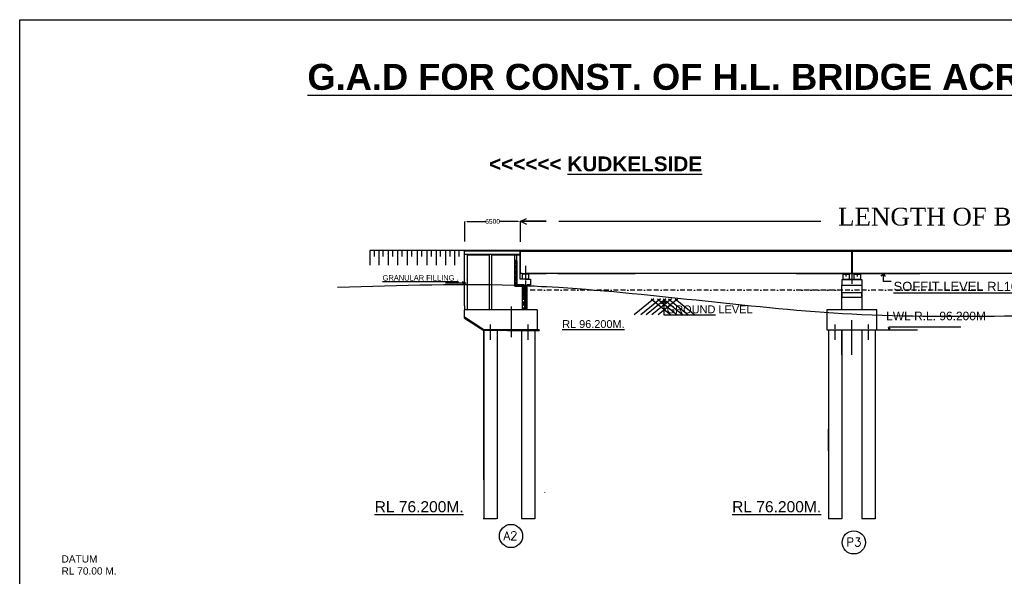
# Model space of a CAD drawing. Extents: x 586212 to 1787843, y 514956 to 1583660.
# Tile 3 of 14: x 586212 to 793236, y 812114 to 929188. Entities that reach past the tile are written whole.
import ezdxf

# ---------------------------------------------------------------- set-up
doc = ezdxf.new("R2010")
doc.units = ezdxf.units.MI
doc.header["$MEASUREMENT"] = 0
doc.linetypes.add('BORDER2', pattern=[0.875, 0.25, -0.125, 0.25, -0.125, 0, -0.125])
doc.linetypes.add('CENTER2', pattern=[1.125, 0.75, -0.125, 0.125, -0.125])
doc.layers.add('CEN', color=1, linetype='Continuous', lineweight=9)
doc.layers.add('STR', color=7, linetype='Continuous', lineweight=25)
doc.layers.add('GROUND_LVL', color=114, linetype='Continuous')
doc.layers.add('TEXT', color=3, linetype='Continuous')
doc.styles.add('ROMANT', font='romant.shx')
doc.styles.get("Standard").update_dxf_attribs({"font": 'arial.ttf', "height": 500})
doc.dimstyles.get("Standard").update_dxf_attribs({"dimscale": 0.507, "dimtxt": 500, "dimasz": 1000, "dimexe": 50, "dimexo": 25, "dimgap": 0.09, "dimtad": 0, "dimtoh": 1, "dimdec": 0, "dimzin": 0, "dimdsep": 46, "dimtxsty": 'Standard', "dimcen": 0.09, "dimclrd": 256, "dimclre": 256, "dimadec": 0, "dimazin": 0, "dimtfac": 1, "dimtdec": 0, "dimtix": 1, "dimtofl": 0, "dimtmove": 0, "dimatfit": 0, "dimfxl": 50, "dimtolj": 1, "dimtzin": 0, "dimlwd": -1, "dimlwe": -1, "dimarcsym": 0})

# ---------------------------------------------------------------- blocks, each defined once
blk = doc.blocks.new('*D126')
at = {"ltscale": 0.5, "transparency": 16777216}
for p, q in [((679802, 882516), (679802, 886768)), ((680309, 886743), (684159, 886743)), ((690999, 886743), (687148, 886743)), ((691506, 882487), (691506, 886768))]:
    blk.add_line(p, q, dxfattribs=at)
for points in [[(680309, 886827), (680309, 886658), (679802, 886743)], [(690999, 886827), (690999, 886658), (691506, 886743)]]:
    blk.add_solid(points, dxfattribs=at)
at = {"layer": 'Defpoints', "color": 0, "ltscale": 0.5, "transparency": 16777216}
for p in [(691506, 886743), (679802, 882504), (691506, 882474)]:
    blk.add_point(p, dxfattribs=at)
at = {"color": 0, "ltscale": 0.5, "transparency": 16777216, "insert": (685654, 886743), "char_height": 500, "attachment_point": 5}
blk.add_mtext('\\A1;{\\H2x;6500}', dxfattribs=at)

msp = doc.modelspace()

# ---------------------------------------------------------------- hatches: boundary and pattern name
at = {"ltscale": 10}
h = msp.add_hatch(dxfattribs=at)
h.set_pattern_fill('GRAVEL', color=0, scale=1200, style=0)
h.set_pattern_definition([(228.0128, (-427087.925, -383443.61), (-9599.9978786, -10800.00161), [161.4432, -15982.9056]), (184.9697, (-427195.925, -383563.61), (14400.0012618, 1199.9895684), [277.0416, -27427.11]), (132.5104, (-427471.925, -383587.61), (11999.988862, -13200.0104086), [195.3456, -19339.2384]), (267.2737, (-427939.925, -383887.61), (1199.9952213, 24000.000354), [252.2856, -24976.2696]), (292.8337, (-427951.925, -384139.61), (-6000.0118865, 14399.9956941), [247.386, -24491.2476]), (357.2737, (-427855.925, -384367.61), (-24000.000354, 1199.9952213), [252.2856, -24976.2696]), (37.6942, (-427603.925, -384379.61), (-15600.0088147, -11999.9884862), [333.6348, -33029.8188]), (72.2553, (-427339.925, -384175.61), (8400.0129152, 26399.9954775), [314.9856, -31183.5852]), (121.4296, (-427243.925, -383875.61), (-9600.009881, 15599.9940438), [253.14, -25060.8876]), (175.2364, (-427375.93, -383659.61), (13200.0011356, -1199.989839), [288.9984, -14160.9156]), (222.3974, (-427663.925, -383635.61), (-14400.0088213, -13199.9904984), [373.7376, -37000.05]), (138.8141, (-426751.93, -383899.61), (-8400.003536, 7199.996776), [127.5612, -12628.6128]), (171.4692, (-426847.925, -383815.61), (15599.9979418, -2400.009492), [242.6844, -24025.8132]), (225, (-427087.9, -383779.6), (-1e-13, -1200.00037), [169.7052, -1527.3504]), (203.1986, (-427171.93, -383635.61), (5999.999677, 2400.00159), [91.3896, -9047.538]), (291.8014, (-427255.93, -383671.6), (-1199.999893, 3600.000328), [129.2436, -6332.9544]), (30.9638, (-427207.93, -383791.61), (3599.997627, 2400.00298), [209.9148, -6787.2276]), (161.5651, (-427027.93, -383683.6), (2400.00052, -1199.99808), [151.7892, -3642.9444]), (16.3895, (-427951.925, -383671.61), (12000.002638, 3599.9912518), [212.64, -21051.414]), (70.3462, (-427747.925, -383611.61), (-4799.994297, -13200.0025627), [178.3932, -17660.8896]), (293.1986, (-427027.93, -383443.61), (-2400.00159, 5999.999677), [182.778, -8956.1496]), (343.6105, (-426955.925, -383611.61), (-12000.002638, 3599.9912518), [212.64, -21051.414]), (339.444, (-427951.93, -384415.61), (-6000.002213, 2399.995196), [205.056, -10047.7488]), (294.7751, (-427759.925, -384487.61), (-5999.990627, 13200.004106), [171.8136, -17009.5716]), (66.8014, (-427015.93, -384643.61), (2400.00159, 5999.999677), [182.778, -8956.1496]), (17.354, (-426943.925, -384475.61), (-15600.002423, -4799.9934027), [201.1572, -19914.5088]), (69.444, (-427603.93, -384643.61), (-2399.995196, -6000.002213), [102.528, -10150.2768]), (101.3099, (-427087.93, -384643.6), (-1199.99716, 4800.000903), [61.188, -6057.6348]), (165.9638, (-427099.93, -384583.6), (3600.000655, -1199.99767), [247.386, -4700.34]), (186.009, (-427339.925, -384523.61), (11999.999701, 1199.999181), [229.26, -22696.7076]), (303.6901, (-427207.93, -383899.6), (-1200.0016, 2399.99947), [173.0664, -4153.5948]), (353.1572, (-427111.925, -384043.61), (20399.9992386, -2400.0095975), [302.1528, -29913.0756]), (60.9454, (-426811.93, -384079.61), (-4800.000033, -8400.0004615), [123.5472, -12231.2088]), (90, (-426751.9, -383971.6), (-1200, 1200), [72, -1128]), (120.2564, (-427363.925, -384487.61), (4799.993864, -8400.002947), [166.7088, -16504.224]), (48.0128, (-427447.925, -384343.61), (9599.9978786, 10800.00161), [322.8864, -15821.4624]), (0, (-427231.9, -384103.6), (1200, 1200), [312, -888]), (325.3048, (-426919.925, -384103.61), (-11999.9931108, 8400.0103315), [189.7368, -18783.9288]), (254.0546, (-426763.93, -384211.61), (-1199.999867, -4800.000152), [174.7224, -8561.4096]), (207.646, (-426811.925, -384379.61), (-22799.9949686, -12000.0092558), [284.478, -28163.3688]), (175.4261, (-427063.925, -384511.61), (-15600.00067, 1199.9937614), [300.9588, -29794.8888])])
h.paths.add_polyline_path([(690344.6, 878655.9), (690344.6, 873136.4), (691906.1, 873136.4), (691923.2, 868196.9), (692320.3, 868196.9), (692302.8, 873454.7), (690723.3, 873454.7), (690723.3, 878450.1)])
h.paths.add_polyline_path([(690344.6, 878655.9), (690344.6, 873340), (690352.2, 873339.7), (690359.9, 873339.5), (690367.5, 873339.2), (690375.2, 873339), (690382.8, 873338.7), (690390.5, 873338.5), (690398.1, 873338.3), (690405.8, 873338), (690413.4, 873337.8), (690421.1, 873337.5), (690428.7, 873337.3), (690436.4, 873337), (690444, 873336.8), (690451.7, 873336.5), (690459.3, 873336.3), (690467, 873336.1), (690474.6, 873335.8), (690482.3, 873335.6), (690489.9, 873335.3), (690497.6, 873335.1), (690505.2, 873334.8), (690512.9, 873334.6), (690520.5, 873334.3), (690528.2, 873334.1), (690535.8, 873333.8), (690543.5, 873333.6), (690551.1, 873333.3), (690558.8, 873333.1), (690566.4, 873332.8), (690574.1, 873332.6), (690581.7, 873332.3), (690589.4, 873332.1), (690597, 873331.9), (690604.7, 873331.6), (690612.3, 873331.4), (690620, 873331.1), (690627.6, 873330.9), (690635.3, 873330.6), (690642.9, 873330.4), (690650.6, 873330.1), (690658.2, 873329.9), (690665.9, 873329.6), (690673.5, 873329.4), (690681.2, 873329.1), (690688.8, 873328.9), (690696.5, 873328.6), (690704.1, 873328.3), (690711.8, 873328.1), (690719.4, 873327.8), (690727.1, 873327.6), (690734.7, 873327.3), (690742.4, 873327.1), (690750, 873326.8), (690757.7, 873326.6), (690765.3, 873326.3), (690773, 873326.1), (690780.6, 873325.8), (690788.3, 873325.6), (690795.9, 873325.3), (690803.6, 873325.1), (690811.2, 873324.8), (690818.9, 873324.5), (690826.5, 873324.3), (690834.2, 873324), (690841.8, 873323.8), (690849.5, 873323.5), (690857.1, 873323.3), (690864.8, 873323), (690872.4, 873322.8), (690880.1, 873322.5), (690887.7, 873322.2), (690895.4, 873322), (690903, 873321.7), (690910.7, 873321.5), (690918.3, 873321.2), (690926, 873321), (690933.6, 873320.7), (690941.3, 873320.4), (690948.9, 873320.2), (690956.6, 873319.9), (690964.2, 873319.7), (690971.9, 873319.4), (690979.5, 873319.1), (690987.2, 873318.9), (690994.8, 873318.6), (691002.5, 873318.4), (691010.1, 873318.1), (691017.8, 873317.9), (691025.4, 873317.6), (691033.1, 873317.3), (691040.7, 873317.1), (691048.4, 873316.8), (691056, 873316.5), (691063.7, 873316.3), (691071.3, 873316), (691079, 873315.8), (691086.6, 873315.5), (691094.3, 873315.2), (691101.9, 873315), (691109.6, 873314.7), (691117.2, 873314.4), (691124.9, 873314.2), (691132.5, 873313.9), (691140.2, 873313.7), (691147.8, 873313.4), (691155.5, 873313.1), (691163.1, 873312.9), (691170.8, 873312.6), (691178.4, 873312.3), (691186.1, 873312.1), (691193.7, 873311.8), (691201.4, 873311.5), (691209, 873311.3), (691216.7, 873311), (691224.3, 873310.7), (691232, 873310.5), (691239.6, 873310.2), (691247.3, 873309.9), (691254.9, 873309.7), (691262.6, 873309.4), (691270.2, 873309.1), (691277.9, 873308.9), (691285.5, 873308.6), (691293.2, 873308.3), (691300.8, 873308.1), (691308.5, 873307.8), (691316.1, 873307.5), (691323.8, 873307.3), (691331.4, 873307), (691339.1, 873306.7), (691346.7, 873306.5), (691354.4, 873306.2), (691362, 873305.9), (691369.7, 873305.7), (691377.3, 873305.4), (691385, 873305.1), (691392.6, 873304.8), (691400.3, 873304.6), (691407.9, 873304.3), (691415.6, 873304), (691423.2, 873303.8), (691430.9, 873303.5), (691438.5, 873303.2), (691446.2, 873302.9), (691453.8, 873302.7), (691461.4, 873302.4), (691469.1, 873302.1), (691476.7, 873301.9), (691484.4, 873301.6), (691492, 873301.3), (691499.7, 873301), (691507.3, 873300.8), (691515, 873300.5), (691522.6, 873300.2), (691530.3, 873299.9), (691537.9, 873299.7), (691545.6, 873299.4), (691553.2, 873299.1), (691560.9, 873298.8), (691568.5, 873298.6), (691576.2, 873298.3), (691583.8, 873298), (691591.5, 873297.7), (691599.1, 873297.5), (691606.8, 873297.2), (691614.4, 873296.9), (691622.1, 873296.6), (691629.7, 873296.4), (691637.4, 873296.1), (691645, 873295.8), (691652.7, 873295.5), (691660.3, 873295.3), (691668, 873295), (691675.6, 873294.7), (691683.3, 873294.4), (691690.9, 873294.1), (691698.6, 873293.9), (691706.2, 873293.6), (691713.9, 873293.3), (691721.5, 873293), (691729.2, 873292.7), (691736.8, 873292.5), (691744.5, 873292.2), (691752.1, 873291.9), (691759.8, 873291.6), (691767.4, 873291.3), (691775.1, 873291.1), (691782.7, 873290.8), (691790.4, 873290.5), (691798, 873290.2), (691805.7, 873289.9), (691813.3, 873289.7), (691821, 873289.4), (691828.6, 873289.1), (691836.3, 873288.8), (691843.9, 873288.5), (691851.6, 873288.2), (691859.2, 873288), (691866.8, 873287.7), (691874.5, 873287.4), (691882.1, 873287.1), (691889.8, 873286.8), (691897.4, 873286.5), (691905.1, 873286.3), (691912.7, 873286), (691920.4, 873285.7), (691928, 873285.4), (691935.7, 873285.1), (691943.3, 873284.8), (691951, 873284.5), (691958.6, 873284.3), (691966.3, 873284), (691973.9, 873283.7), (691981.6, 873283.4), (691989.2, 873283.1), (691996.9, 873282.8), (692004.5, 873282.5), (692012.2, 873282.2), (692019.8, 873282), (692027.5, 873281.7), (692035.1, 873281.4), (692042.8, 873281.1), (692050.4, 873280.8), (692058.1, 873280.5), (692065.7, 873280.2), (692073.4, 873279.9), (692081, 873279.6), (692088.7, 873279.4), (692096.3, 873279.1), (692104, 873278.8), (692111.6, 873278.5), (692119.3, 873278.2), (692126.9, 873277.9), (692134.6, 873277.6), (692142.2, 873277.3), (692149.8, 873277), (692157.5, 873276.7), (692165.1, 873276.4), (692172.8, 873276.2), (692180.4, 873275.9), (692188.1, 873275.6), (692195.7, 873275.3), (692203.4, 873275), (692211, 873274.7), (692218.7, 873274.4), (692226.3, 873274.1), (692234, 873273.8), (692241.6, 873273.5), (692249.3, 873273.2), (692256.9, 873272.9), (692264.6, 873272.6), (692272.2, 873272.3), (692279.9, 873272), (692287.5, 873271.8), (692295.2, 873271.5), (692302.8, 873271.2), (692302.8, 873454.7), (690723.3, 873454.7), (690723.3, 878450.1)])
h.paths.add_polyline_path([(690344.6, 878655.9), (690344.6, 873340), (690352.2, 873339.7), (690359.9, 873339.5), (690367.5, 873339.2), (690375.2, 873339), (690382.8, 873338.7), (690390.5, 873338.5), (690398.1, 873338.3), (690405.8, 873338), (690413.4, 873337.8), (690421.1, 873337.5), (690428.7, 873337.3), (690436.4, 873337), (690444, 873336.8), (690451.7, 873336.5), (690459.3, 873336.3), (690467, 873336.1), (690474.6, 873335.8), (690482.3, 873335.6), (690489.9, 873335.3), (690497.6, 873335.1), (690505.2, 873334.8), (690512.9, 873334.6), (690520.5, 873334.3), (690528.2, 873334.1), (690535.8, 873333.8), (690543.5, 873333.6), (690551.1, 873333.3), (690558.8, 873333.1), (690566.4, 873332.8), (690574.1, 873332.6), (690581.7, 873332.3), (690589.4, 873332.1), (690597, 873331.9), (690604.7, 873331.6), (690612.3, 873331.4), (690620, 873331.1), (690627.6, 873330.9), (690635.3, 873330.6), (690642.9, 873330.4), (690650.6, 873330.1), (690658.2, 873329.9), (690665.9, 873329.6), (690673.5, 873329.4), (690681.2, 873329.1), (690688.8, 873328.9), (690696.5, 873328.6), (690704.1, 873328.3), (690711.8, 873328.1), (690719.4, 873327.8), (690727.1, 873327.6), (690734.7, 873327.3), (690742.4, 873327.1), (690750, 873326.8), (690757.7, 873326.6), (690765.3, 873326.3), (690773, 873326.1), (690780.6, 873325.8), (690788.3, 873325.6), (690795.9, 873325.3), (690803.6, 873325.1), (690811.2, 873324.8), (690818.9, 873324.5), (690826.5, 873324.3), (690834.2, 873324), (690841.8, 873323.8), (690849.5, 873323.5), (690857.1, 873323.3), (690864.8, 873323), (690872.4, 873322.8), (690880.1, 873322.5), (690887.7, 873322.2), (690895.4, 873322), (690903, 873321.7), (690910.7, 873321.5), (690918.3, 873321.2), (690926, 873321), (690933.6, 873320.7), (690941.3, 873320.4), (690948.9, 873320.2), (690956.6, 873319.9), (690964.2, 873319.7), (690971.9, 873319.4), (690979.5, 873319.1), (690987.2, 873318.9), (690994.8, 873318.6), (691002.5, 873318.4), (691010.1, 873318.1), (691017.8, 873317.9), (691025.4, 873317.6), (691033.1, 873317.3), (691040.7, 873317.1), (691048.4, 873316.8), (691056, 873316.5), (691063.7, 873316.3), (691071.3, 873316), (691079, 873315.8), (691086.6, 873315.5), (691094.3, 873315.2), (691101.9, 873315), (691109.6, 873314.7), (691117.2, 873314.4), (691124.9, 873314.2), (691132.5, 873313.9), (691140.2, 873313.7), (691147.8, 873313.4), (691155.5, 873313.1), (691163.1, 873312.9), (691170.8, 873312.6), (691178.4, 873312.3), (691186.1, 873312.1), (691193.7, 873311.8), (691201.4, 873311.5), (691209, 873311.3), (691216.7, 873311), (691224.3, 873310.7), (691232, 873310.5), (691239.6, 873310.2), (691247.3, 873309.9), (691254.9, 873309.7), (691262.6, 873309.4), (691270.2, 873309.1), (691277.9, 873308.9), (691285.5, 873308.6), (691293.2, 873308.3), (691300.8, 873308.1), (691308.5, 873307.8), (691316.1, 873307.5), (691323.8, 873307.3), (691331.4, 873307), (691339.1, 873306.7), (691346.7, 873306.5), (691354.4, 873306.2), (691362, 873305.9), (691369.7, 873305.7), (691377.3, 873305.4), (691385, 873305.1), (691392.6, 873304.8), (691400.3, 873304.6), (691407.9, 873304.3), (691415.6, 873304), (691423.2, 873303.8), (691430.9, 873303.5), (691438.5, 873303.2), (691446.2, 873302.9), (691453.8, 873302.7), (691461.4, 873302.4), (691469.1, 873302.1), (691476.7, 873301.9), (691484.4, 873301.6), (691492, 873301.3), (691499.7, 873301), (691507.3, 873300.8), (691515, 873300.5), (691522.6, 873300.2), (691530.3, 873299.9), (691537.9, 873299.7), (691545.6, 873299.4), (691553.2, 873299.1), (691560.9, 873298.8), (691568.5, 873298.6), (691576.2, 873298.3), (691583.8, 873298), (691591.5, 873297.7), (691599.1, 873297.5), (691606.8, 873297.2), (691614.4, 873296.9), (691622.1, 873296.6), (691629.7, 873296.4), (691637.4, 873296.1), (691645, 873295.8), (691652.7, 873295.5), (691660.3, 873295.3), (691668, 873295), (691675.6, 873294.7), (691683.3, 873294.4), (691690.9, 873294.1), (691698.6, 873293.9), (691706.2, 873293.6), (691713.9, 873293.3), (691721.5, 873293), (691729.2, 873292.7), (691736.8, 873292.5), (691744.5, 873292.2), (691752.1, 873291.9), (691759.8, 873291.6), (691767.4, 873291.3), (691775.1, 873291.1), (691782.7, 873290.8), (691790.4, 873290.5), (691798, 873290.2), (691805.7, 873289.9), (691813.3, 873289.7), (691821, 873289.4), (691828.6, 873289.1), (691836.3, 873288.8), (691843.9, 873288.5), (691851.6, 873288.2), (691859.2, 873288), (691866.8, 873287.7), (691874.5, 873287.4), (691882.1, 873287.1), (691889.8, 873286.8), (691897.4, 873286.5), (691905.1, 873286.3), (691912.7, 873286), (691920.4, 873285.7), (691928, 873285.4), (691935.7, 873285.1), (691943.3, 873284.8), (691951, 873284.5), (691958.6, 873284.3), (691966.3, 873284), (691973.9, 873283.7), (691981.6, 873283.4), (691989.2, 873283.1), (691996.9, 873282.8), (692004.5, 873282.5), (692012.2, 873282.2), (692019.8, 873282), (692027.5, 873281.7), (692035.1, 873281.4), (692042.8, 873281.1), (692050.4, 873280.8), (692058.1, 873280.5), (692065.7, 873280.2), (692073.4, 873279.9), (692081, 873279.6), (692088.7, 873279.4), (692096.3, 873279.1), (692104, 873278.8), (692111.6, 873278.5), (692119.3, 873278.2), (692126.9, 873277.9), (692134.6, 873277.6), (692142.2, 873277.3), (692149.8, 873277), (692157.5, 873276.7), (692165.1, 873276.4), (692172.8, 873276.2), (692180.4, 873275.9), (692188.1, 873275.6), (692195.7, 873275.3), (692203.4, 873275), (692211, 873274.7), (692218.7, 873274.4), (692226.3, 873274.1), (692234, 873273.8), (692241.6, 873273.5), (692249.3, 873273.2), (692256.9, 873272.9), (692264.6, 873272.6), (692272.2, 873272.3), (692279.9, 873272), (692287.5, 873271.8), (692295.2, 873271.5), (692302.8, 873271.2), (692302.8, 873454.7), (690723.3, 873454.7), (690723.3, 878450.1)], flags=16)
at = {"ltscale": 0.5}
h = msp.add_hatch(color=0, dxfattribs=at)
h.paths.add_polyline_path([(759998.4, 875723.3), (759998.4, 875632), (760375.2, 875632), (760375.2, 875723.3)])
h.paths.add_polyline_path([(759626.4, 875723.3), (759626.4, 875632), (759998.4, 875632), (759998.4, 875723.3)])
h = msp.add_hatch(color=0, dxfattribs=at)
h.paths.add_polyline_path([(761968.9, 875723.3), (761968.9, 875632), (762340.8, 875632), (762340.8, 875723.3)])
h.paths.add_polyline_path([(762717.7, 875632), (762717.7, 875723.3), (762340.8, 875723.3), (762340.8, 875632)])

# ---------------------------------------------------------------- linework, layer by layer
at = {"color": 0, "ltscale": 0.5}
for p, q in [((691459.7, 886758.6), (692738.8, 887380.8)), ((691505.6, 886781), (692784.7, 886188.7)), ((696906.3, 886776.4), (691505.6, 886781)), ((696906.3, 886767.7), (691533.6, 886768)), ((710598.3, 886764.9), (699552.3, 886774.2)), ((754643.6, 886764.1), (699552.3, 886767.5)), ((679725.3, 880650.2), (659846.6, 880650.2)), ((659846.6, 880650.2), (659846.6, 877551.6)), ((660746.6, 880650.2), (660746.6, 879350.1)), ((661696.8, 880650.2), (661696.8, 877551.6)), ((662596.8, 880650.2), (662596.8, 879350.1)), ((663697.1, 880650.2), (663697.1, 877551.6)), ((664597.1, 880650.2), (664597.1, 879350.1)), ((665647.8, 880650.2), (665647.8, 877551.6)), ((666547.8, 880650.2), (666547.8, 879350.1)), ((667698.3, 880650.2), (667698.3, 877551.6)), ((668598.3, 880650.2), (668598.3, 879350.1)), ((669785.9, 880650.2), (669785.9, 877551.6)), ((670685.9, 880650.2), (670685.9, 879350.1)), ((671849.6, 880650.2), (671849.6, 877551.6)), ((672749.6, 880650.2), (672749.6, 879350.1)), ((673750.1, 880650.2), (673750.1, 877551.6)), ((674650.1, 880650.2), (674650.1, 879350.1)), ((675750.3, 880650.2), (675750.3, 877551.6)), ((676650.3, 880650.2), (676650.3, 879350.1)), ((677650.8, 880650.2), (677650.8, 877551.6)), ((678550.8, 880650.2), (678550.8, 879350.1)), ((679725.3, 880650.2), (691425.3, 880650.2)), ((691425.3, 880650.2), (679725.3, 880650.2)), ((679725.3, 880650.2), (680907.3, 880650.2)), ((679725.3, 880650.2), (680907.3, 880650.2)), ((679725.3, 880650.2), (685575.3, 880650.2)), ((679725.3, 880650.2), (695908, 880650.2)), ((680907.3, 880650.2), (679725.3, 880650.2)), ((680907.3, 880474.7), (679752.3, 880474.7)), ((679752.3, 879889.7), (691425.3, 879889.7)), ((691425.3, 880474.7), (680310.3, 880474.7)), ((680576.5, 879889.7), (680907.3, 879889.7)), ((691425.3, 878082.1), (691425.3, 880650.2)), ((691472.1, 880650.2), (691472.1, 878082.1)), ((691472.1, 880650.2), (692595.3, 880650.2)), ((691472.1, 880650.2), (705281.6, 880650.2)), ((695908, 880649.7), (691472.1, 880649.7)), ((711147.3, 880649.7), (691472.1, 880649.7)), ((711147.3, 880649.7), (691472.1, 880649.7)), ((691472.1, 880473.5), (695908, 880473.5)), ((691472.1, 880473.5), (761121.6, 880473.5)), ((691472.1, 880473.5), (761121.6, 880473.5)), ((699552.3, 880650.2), (705281.6, 880650.2)), ((703969.8, 880649.7), (699552.3, 880649.7)), ((761168.4, 880649.7), (699552.3, 880649.7)), ((699552.3, 880473.5), (761121.6, 880473.5)), ((699552.3, 880473.5), (703969.8, 880473.5)), ((968010.7, 880649.7), (711147.3, 880649.7)), ((968010.7, 880649.7), (749494.8, 880649.7)), ((749494.8, 880473.5), (829694.6, 880473.5)), ((761121.6, 880578.8), (761121.6, 875723.3)), ((761215.2, 880578.8), (761215.2, 875723.3)), ((680310.3, 879702.5), (685014.3, 879702.5)), ((680310.3, 879702.5), (680310.3, 868149.6)), ((680786, 879702.5), (680907.3, 879702.5)), ((685381.1, 879702.5), (691425.3, 879702.5)), ((690344.6, 878258.9), (690344.6, 873136.4)), ((690516.9, 878562.3), (690723.3, 878450.1)), ((690723.3, 878082.1), (690723.3, 878450.1)), ((690723.3, 874624.7), (690723.3, 878082.1)), ((691425.3, 874624.7), (691425.3, 878082.1)), ((691425.3, 877970.2), (691425.3, 877794.7)), ((691472.1, 878082.1), (691472.1, 875794.7)), ((761168.4, 879206.3), (761168.4, 873615.4)), ((680310.3, 877209.7), (680310.3, 877022.5)), ((691893.3, 875794.7), (691472.1, 875794.7)), ((691893.3, 875794.7), (692829.3, 875794.7)), ((692162.4, 875703.5), (692162.4, 875794.7)), ((692595.3, 875794.7), (695702, 875794.7)), ((693250.5, 875794.7), (692829.3, 875794.7)), ((693028.2, 875794.7), (693028.2, 875703.5)), ((694385.4, 875794.7), (693250.5, 875794.7)), ((694385.4, 875794.7), (695908, 875794.7)), ((695908, 875794.7), (696906.3, 875794.7)), ((699331.1, 875794.7), (703969.8, 875794.7)), ((699552.3, 875794.7), (702946.8, 875794.7)), ((711147.3, 875794.7), (715636.1, 875794.7)), ((749494.8, 875794.7), (775500.3, 875794.7)), ((760375.2, 875723.3), (759626.4, 875723.3)), ((759626.4, 875723.3), (759626.4, 875632)), ((759998.4, 875172), (759998.4, 875790.7)), ((760375.2, 875632), (760375.2, 875723.3)), ((761121.6, 875723.3), (760375.2, 875723.3)), ((761636.4, 875723.3), (761215.2, 875723.3)), ((761636.4, 875723.3), (762572.4, 875723.3)), ((762717.7, 875723.3), (761968.9, 875723.3)), ((761968.9, 875723.3), (761968.9, 875632)), ((762340.8, 875172), (762340.8, 875790.7)), ((762717.7, 875632), (762717.7, 875723.3)), ((767791.8, 875794.7), (767278.1, 875215.4)), ((767791.8, 875794.7), (767791.8, 874137.4)), ((767791.8, 875794.7), (768175.1, 875163.6)), ((679982.6, 873744.6), (675769.8, 873744.6)), ((679982.6, 873744.6), (679336.1, 874017.6)), ((679982.6, 873744.6), (679357.8, 873491.1)), ((690723.3, 873454.7), (690723.3, 874624.7)), ((693297.3, 874624.7), (691425.3, 874624.7)), ((691951.8, 874624.7), (691951.8, 875703.5)), ((691951.8, 875703.5), (693238.8, 875703.5)), ((692595.3, 874624.7), (693589.8, 874624.7)), ((693238.8, 874624.7), (693238.8, 875703.5)), ((693589.8, 874624.7), (693589.8, 873454.7)), ((759062.4, 874553.3), (759062.4, 873383.3)), ((759062.4, 874553.3), (761168.4, 874553.3)), ((759354.9, 874553.3), (759354.9, 875632)), ((759354.9, 875632), (760641.9, 875632)), ((760641.9, 874553.3), (759354.9, 874553.3)), ((761168.4, 874553.3), (759998.4, 874553.3)), ((760641.9, 874553.3), (759998.4, 874553.3)), ((760585.8, 875632), (760375.2, 875632)), ((760641.9, 875632), (760641.9, 874553.3)), ((761697.3, 874553.3), (761697.3, 875632)), ((761697.3, 875632), (762984.3, 875632)), ((761697.3, 875632), (762984.3, 875632)), ((762984.3, 874553.3), (761697.3, 874553.3)), ((762984.3, 874553.3), (762340.8, 874553.3)), ((762984.3, 875632), (762984.3, 874553.3)), ((763274.4, 874553.3), (763274.4, 873383.3)), ((767791.8, 874161.9), (767791.8, 874108.1)), ((769071.3, 874108.1), (767791.8, 874108.1)), ((769421.6, 874108.1), (769071.3, 874108.1)), ((690344.6, 873136.4), (691906.1, 873136.4)), ((692302.8, 873454.7), (690723.3, 873454.7)), ((691906.1, 873136.4), (691906.1, 870820.8)), ((692302.8, 870851.9), (692302.8, 873454.7)), ((693589.8, 873454.7), (692887.8, 873454.7)), ((692887.8, 868149.6), (692887.8, 873454.7)), ((759062.4, 873383.3), (763274.4, 873383.3)), ((759062.4, 871745.3), (759062.4, 873383.3)), ((759062.4, 870531.6), (759062.4, 872182.2)), ((763274.4, 871745.3), (759062.4, 871745.3)), ((759062.4, 871745.3), (759062.4, 870809.3)), ((763274.4, 873383.3), (763274.4, 871745.3)), ((763274.4, 872182.2), (763274.4, 870531.6)), ((763274.4, 870809.3), (763274.4, 871745.3)), ((691906.1, 870569), (691906.1, 870549.3)), ((759062.4, 870809.3), (763274.4, 870809.3)), ((759062.4, 868196.9), (759062.4, 870809.3)), ((759062.4, 870531.6), (759062.4, 870809.3)), ((759062.4, 870437.9), (759062.4, 870809.3)), ((763274.4, 870809.3), (763274.4, 870531.6)), ((763274.4, 870809.3), (763274.4, 870437.9)), ((763274.4, 870809.3), (763274.4, 868196.9)), ((766433.4, 868196.9), (755903.4, 868196.9)), ((755903.4, 868196.9), (755903.4, 863984.9)), ((759062.4, 868196.9), (759062.4, 868602.8)), ((763274.4, 868602.8), (763274.4, 868196.9)), ((766433.4, 863984.9), (766433.4, 868196.9)), ((761168.4, 858682.4), (761168.4, 865991.9)), ((683801.6, 863797.7), (683801.6, 824237.6)), ((686609.6, 863797.7), (686609.6, 824237.6)), ((688761.3, 863797.7), (695431.8, 863797.7)), ((691042.8, 863984.9), (689287.8, 863984.9)), ((695431.8, 863984.9), (689287.8, 863984.9)), ((691699.1, 863797.7), (691699.1, 824237.6)), ((694507.1, 863797.7), (694507.1, 824237.6)), ((755903.4, 863984.9), (766433.4, 863984.9)), ((756254.4, 863984.9), (756254.4, 824237.6)), ((759062.4, 858682.4), (759062.4, 863984.9)), ((759062.4, 863984.9), (759062.4, 824237.6)), ((763274.4, 863984.9), (763274.4, 858682.4)), ((763274.4, 863984.9), (763274.4, 824237.6)), ((766082.4, 863984.9), (766082.4, 824237.6)), ((769048.8, 863984.9), (768858.1, 864449.9)), ((769048.8, 863984.9), (769048.8, 864594.5)), ((769048.8, 864594.5), (784078.1, 864594.5)), ((769048.8, 863984.9), (769257.1, 864402.5)), ((759062.4, 859410.2), (759062.4, 860978)), ((763274.4, 860978), (763274.4, 859410.2)), ((696533.6, 829716.7), (696533.6, 829706.4))]:
    msp.add_line(p, q, dxfattribs=at)
at = {"color": 0, "ltscale": 10}
for p, q in [((679752.3, 869009.9), (679752.3, 880650.2)), ((680310.3, 879702.5), (680310.3, 879889.7)), ((685014.3, 868196.9), (685014.3, 879889.7)), ((685381.1, 879889.7), (685381.1, 868196.9)), ((705281.6, 880650.2), (761168.4, 880645.5)), ((689404.8, 879702.5), (689746.1, 879702.5)), ((690344.6, 873136.4), (690344.6, 879702.5)), ((690723.3, 878450.1), (690723.3, 879702.5)), ((690723.3, 878450.1), (690723.3, 873454.7)), ((761121.6, 875794.7), (692595.3, 875794.7)), ((761168.4, 875794.7), (699552.3, 875794.7)), ((703969.8, 875794.7), (711147.3, 875794.7)), ((829694.6, 875794.7), (761168.4, 875794.7)), ((680150.6, 874644.3), (680153.4, 874643.6)), ((691906.1, 873136.4), (690344.6, 873136.4)), ((690723.3, 873454.7), (692302.8, 873454.7)), ((691923.4, 868149.6), (691906.1, 873136.4)), ((692302.8, 873454.7), (692320.5, 868149.6)), ((721663.2, 870364.5), (721168.7, 869321.9)), ((721663.2, 870364.5), (721663.2, 867096.6)), ((721663.2, 870364.5), (722110.7, 869421.6)), ((679752.3, 869009.9), (679752.3, 868196.9)), ((695045.6, 868196.9), (679752.3, 868196.9)), ((679752.3, 866441.9), (679752.3, 868196.9)), ((689547.3, 868850.9), (689547.3, 862414.4)), ((692329.8, 868196.9), (691933.1, 868196.9)), ((695045.6, 868196.9), (695045.6, 863984.9)), ((683801.6, 863984.9), (679725.3, 866635.2)), ((679752.3, 866441.9), (683801.6, 863797.7)), ((721663.2, 867096.6), (732532, 867096.6)), ((688761.3, 863984.9), (683801.6, 863984.9)), ((683801.6, 863797.7), (683801.6, 863984.9)), ((683801.6, 832388.8), (683801.6, 863797.7)), ((688761.3, 863797.7), (683801.6, 863797.7)), ((689287.8, 863984.9), (688761.3, 863984.9)), ((695045.6, 863797.7), (695045.6, 863654.1)), ((695431.8, 863984.9), (695431.8, 863797.7)), ((766433.4, 863984.9), (774958.8, 863984.9)), ((756254.4, 838523.3), (756254.4, 843131.3)), ((686479.8, 824237.6), (683671.8, 824237.6)), ((694507.1, 824237.6), (691699.1, 824237.6)), ((759062.4, 824237.6), (756254.4, 824237.6)), ((766082.4, 824237.6), (763274.4, 824237.6))]:
    msp.add_line(p, q, dxfattribs=at)
at = {"color": 0, "linetype": 'CENTER2', "ltscale": 600}
msp.add_line((692595.3, 877447.3), (692595.3, 868149.6), dxfattribs=at)
at = {"color": 5, "linetype": 'BORDER2', "ltscale": 4000}
for p, q in [((759062.4, 872273.7), (692887.8, 872270.1)), ((788755.1, 872274.2), (749494.8, 872272))]:
    msp.add_line(p, q, dxfattribs=at)
at = {"color": 0, "linetype": 'BORDER2', "ltscale": 4000}
msp.add_line((759062.4, 872273.7), (699552.3, 872270.5), dxfattribs=at)
at = {"color": 0, "linetype": 'CENTER2', "ltscale": 0.5}
for p, q in [((685205.6, 861885.9), (685205.6, 865089.4)), ((693103.1, 861885.9), (693103.1, 865089.4)), ((757658.4, 861885.9), (757658.4, 865089.4)), ((764678.4, 861885.9), (764678.4, 865089.4))]:
    msp.add_line(p, q, dxfattribs=at)
at = {"color": 0, "ltscale": 10}
msp.add_lwpolyline([(1056288.5, 514956), (586211.5, 514956), (586211.5, 929188.5), (1056288.5, 929188.5)], close=True, dxfattribs=at)
msp.add_open_spline([(653057.6, 872907.2), (666248.9, 873344.9), (680881.5, 873830.5), (695469.7, 873133.9), (699552.3, 872899.1)], degree=3, knots=[0, 0, 0, 0, 26359.54191427, 29239.75491257, 29239.75491257, 29239.75491257, 29239.75491257], dxfattribs=at)
at = {"color": 24, "ltscale": 10}
msp.add_open_spline([(699552.3, 872899.1), (720114.8, 871601.8), (763320.3, 864860.2), (829738.2, 868847.4), (889045.6, 863373.8), (925125.9, 868370.3), (991409.6, 872486.1)], degree=3, knots=[31008.33750375, 31008.33750375, 31008.33750375, 31008.33750375, 72246.56917185, 117962.13554488, 163685.5847527, 190646.08132271, 190646.08132271, 190646.08132271, 190646.08132271], dxfattribs=at)
at = {"layer": 'CEN', "color": 0, "ltscale": 0.5}
msp.add_line((762340.8, 875794.7), (762340.8, 875172), dxfattribs=at)
at = {"layer": 'GROUND_LVL', "color": 0, "ltscale": 0.5}
for p, q in [((719570.2, 870501.4), (715440.4, 867096.6)), ((720950.2, 870501.4), (716820.5, 867096.6)), ((722035.7, 870501.4), (717905.9, 867096.6)), ((718990.7, 870501.4), (723120.4, 867096.6)), ((723256.8, 870501.4), (719127, 867096.6)), ((720318.4, 870501.4), (724448.1, 867096.6)), ((724584.5, 870501.4), (720454.7, 867096.6)), ((721539.5, 870501.4), (725669.2, 867096.6)), ((722624.9, 870501.4), (726754.7, 867096.6)), ((724004.9, 870501.4), (728134.7, 867096.6))]:
    msp.add_line(p, q, dxfattribs=at)
at = {"layer": 'STR', "color": 0, "ltscale": 0.5}
msp.add_line((759062.4, 874553.3), (763274.4, 874553.3), dxfattribs=at)
for centre in [(689513.6, 820590.6), (761588.9, 819248.4)]:
    msp.add_circle(centre, 2437.6, dxfattribs=at)

# ---------------------------------------------------------------- texts
at = {"color": 0, "ltscale": 0.5}
for s, insert, char_height, width, attachment_point in [('{\\fArial|b1|i0|c0|p34;\\LG.A.D FOR CONST. OF H.L. BRIDGE ACROSS BELJORA NALA ON RENGARGHAT TO KUDKEL  ROAD }', (832501.1, 919894.3), 5460, 489100.805, 2), ('{\\fArial|b1|i0|c0|p34;<<<<<< \\LKUDKELSIDE}', (684896.1, 900421.5), 3120, 87787.835, 1), ('GROUND LEVEL', (722253, 869083.5), 1650, 19664.19, 1), ('LWL R.L. 96.200M', (768397.9, 867769.6), 1800, 23844.056, 1), ('DATUM\\PRL 70.00 M.', (595010.3, 816533), 1521, 11405.072, 1)]:
    msp.add_mtext(s, dxfattribs=dict(at, insert=insert, char_height=char_height, width=width, attachment_point=attachment_point))
at = {"color": 0, "ltscale": 0.5, "insert": (758286.9, 889631), "char_height": 3510, "attachment_point": 1}
msp.add_mtext('{\\fTimes New Roman|b0|i0|c0|p18;\\H1.067x;LENGTH OF BRIDGE 92.00 M. (4 SPAN @23.00 M. EACH\\H0.9375x;)}', dxfattribs=at)
at = {"layer": 'TEXT', "color": 0, "ltscale": 0.5, "style": 'ROMANT'}
for s, p in [('A2', (687917.9, 819747.6)), ('P3', (759993.2, 818405.4))]:
    msp.add_text(s, height=1825.2, dxfattribs=at).set_placement(p)
at = {"layer": 'TEXT', "color": 0, "ltscale": 0.5, "attachment_point": 1}
for s, insert, char_height, width in [('{\\H0.6868x;\\LGRANULAR FILLING .\\H1.456x; }', (662515.6, 875454.6), 1638, 28970.932), ('{\\LSOFFIT LEVEL RL100.990 M.}', (769956.9, 874061.7), 1950, 44010.659), ('{\\LRL 96.200M. }', (700286.8, 865993.8), 1638, 28970.932), ('{\\H0.8333x;\\LRL 76.200M.\\H1.2x; }', (660843, 827921.5), 2808, 28970.932), ('{\\H0.8333x;\\LRL 76.200M.\\H1.2x; }', (736008, 827921.5), 2808, 28970.932)]:
    msp.add_mtext(s, dxfattribs=dict(at, insert=insert, char_height=char_height, width=width))

# ---------------------------------------------------------------- dimensions: what is measured, and where the dimension line sits
at = {"color": 0, "ltscale": 0.5}
dim = msp.add_linear_dim(base=(691505.6, 886742.9), p1=(679801.7, 882503.7), p2=(691505.6, 882474), text='{\\H2x;6500}', dimstyle='Standard', dxfattribs=at)
dim.commit()
dim.dimension.update_dxf_attribs({"geometry": '*D126', "text_midpoint": (685653.6, 886742.9)})

doc.saveas('drawing.dxf')
